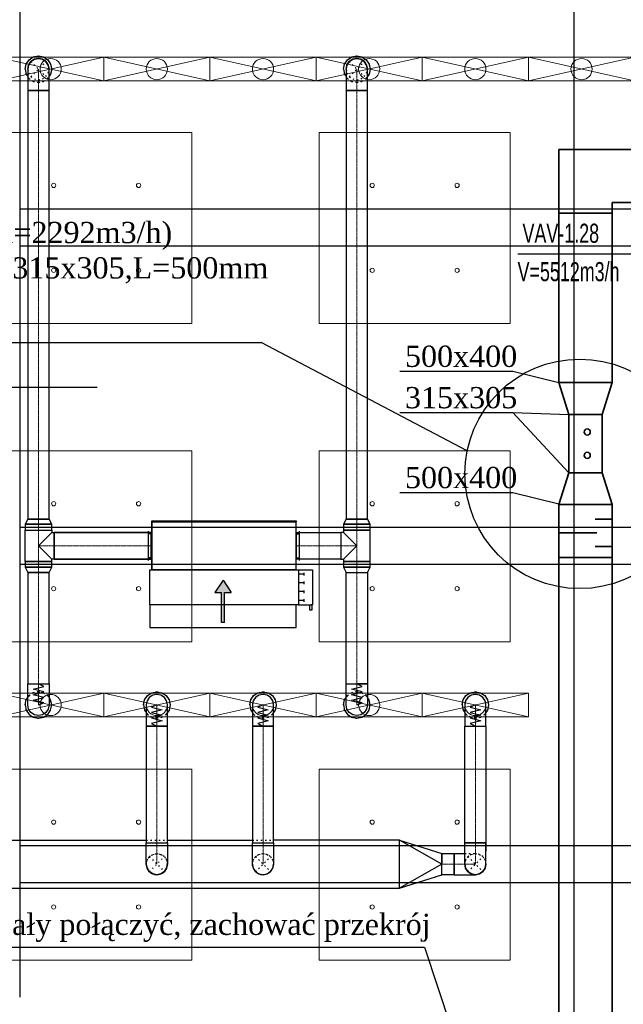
# Model space of a CAD drawing. Header units: centimetres. Extents: x -228435 to 46820, y -89367 to 152985.
# Tile 206 of 256: x -45760 to -40075, y 65183 to 74462. Entities that reach past the tile are written whole.
import ezdxf

# ---------------------------------------------------------------- set-up
doc = ezdxf.new("R2010")
doc.units = ezdxf.units.CM
doc.header["$LTSCALE"] = 50
for name, pattern in [('CADVENT_CENTERLINE', [9.9, 7.4, -1, 0.5, -1]), ('CADVENT_HIDDEN', [0.8, 0.25, -0.55]), ('Kondygnacja  -0_5$0$HIDDEN', [9.525, 6.35, -3.175]), ('Kondygnacja  -0_5$0$HIDDEN2', [4.7625, 3.175, -1.5875]), ('Osie rzutów$0$DASHDOT2', [12.7, 6.35, -3.175, 0, -3.175])]:
    doc.linetypes.add(name, pattern=pattern)
for name, color, linetype in [('01-103-Went PP_poziom-0_5$0$L_Nawiew', 250, 'Continuous'), ('bgde-nawiewDETAILS', 1, 'Continuous'), ('bgde-nawiewEXP', 250, 'Continuous'), ('bgde-nawiewHIDDEN', 250, 'Continuous'), ('bgde-wywiewSOL', 5, 'Continuous'), ('bgde_VAV', 7, 'Continuous'), ('IS_zmiany 2024', 3, 'Continuous'), ('Kondygnacja  -0_5$0$ARCH_KONSTR_POWYŻEJ RZUTU', 8, 'Kondygnacja  -0_5$0$HIDDEN'), ('Kondygnacja  -0_5$0$ARCH_KONSTR_POWYŻEJ RZUTU_IST', 8, 'Kondygnacja  -0_5$0$HIDDEN2'), ('Osie rzutów$0$ARCH_INFO_OSIE_IST', 8, 'Osie rzutów$0$DASHDOT2'), ('Osie rzutów$0$ARCH_INFO_OSIE_OPISY_IST', 8, 'Continuous')]:
    doc.layers.add(name, color=color, linetype=linetype)
for name, color, linetype, lineweight in [('bgde-nawiewCEN', 7, 'Continuous', 13), ('bgde_nawiewnik', 11, 'Continuous', 5), ('SU Lampy kwadratowe  -05$0$ARCH_SUFITY_PODWIESZANE', 8, 'Continuous', 9)]:
    doc.layers.add(name, color=color, linetype=linetype, lineweight=lineweight)

# ---------------------------------------------------------------- blocks, each defined once
blk = doc.blocks.new('Osie rzutów')
at = {"layer": 'Osie rzutów$0$ARCH_INFO_OSIE_IST', "ltscale": 10}
for p, q in [((8060, 12510), (8060, 4623.26)), ((4436.04, 11600), (13655, 11600))]:
    blk.add_line(p, q, dxfattribs=at)
blk = doc.blocks.new('SU Lampy kwadratowe  -05$0$moduł sufitu')
at = {"layer": 'SU Lampy kwadratowe  -05$0$ARCH_SUFITY_PODWIESZANE'}
for points in [[(60, -60), (240, -60), (240, -240), (60, -240)], [(360, -60), (540, -60), (540, -240), (360, -240)], [(60, -360), (240, -360), (240, -540), (60, -540)], [(360, -360), (540, -360), (540, -540), (360, -540)]]:
    blk.add_lwpolyline(points, close=True, dxfattribs=at)
for centre in [(110, -110), (190, -110), (410, -110), (490, -110), (110, -190), (190, -190), (410, -190), (490, -190), (110, -410), (190, -410), (410, -410), (490, -410), (110, -490), (190, -490), (410, -490), (490, -490)]:
    blk.add_circle(centre, 2, dxfattribs=at)
blk = doc.blocks.new('SU Lampy kwadratowe  -05')
at = {"layer": 'SU Lampy kwadratowe  -05$0$ARCH_SUFITY_PODWIESZANE'}
for points in [[(7520, 11840), (7700, 11840), (7700, 11660), (7520, 11660)], [(7820, 11840), (8000, 11840), (8000, 11660), (7820, 11660)]]:
    blk.add_lwpolyline(points, close=True, dxfattribs=at)
for centre in [(7570, 11790), (7650, 11790), (7870, 11790), (7950, 11790), (7570, 11710), (7650, 11710), (7870, 11710), (7950, 11710)]:
    blk.add_circle(centre, 2, dxfattribs=at)
blk.add_blockref('SU Lampy kwadratowe  -05$0$moduł sufitu', (7460, 11600), dxfattribs=at)
blk = doc.blocks.new('Kondygnacja  -0_5$0$konstrukcja istniejąca -0.5')
at = {"layer": 'Kondygnacja  -0_5$0$ARCH_KONSTR_POWYŻEJ RZUTU_IST', "ltscale": 10}
for points in [[(7538, 12175), (7538, 11025)], [(7538, 11767.89), (8582, 11767.89)], [(8582, 11732.89), (7538, 11732.89)], [(7538, 11467.89), (8582, 11467.89)], [(8582, 11432.89), (7538, 11432.89)], [(7538, 11167.89), (8582, 11167.89)], [(8582, 11132.89), (7538, 11132.89)]]:
    blk.add_lwpolyline(points, dxfattribs=at)
blk = doc.blocks.new('A$C066D7839')
at = {"layer": 'bgde_nawiewnik'}
for p, q in [((-50, -11.15), (-50, 11.15)), ((-50, 11.15), (50, 11.15)), ((-50, -11.15), (50, 11.15)), ((50, -11.15), (-50, 11.15)), ((50, 11.15), (50, -11.15)), ((50, -11.15), (-50, -11.15))]:
    blk.add_line(p, q, dxfattribs=at)
blk.add_circle((0, 0), 10, dxfattribs=at)
blk = doc.blocks.new('A$C5B3E7367')
at = {"layer": '01-103-Went PP_poziom-0_5$0$L_Nawiew'}
h = blk.add_hatch(color=256, dxfattribs=at)
h.paths.add_polyline_path([(215, 704), (215, 674), (331.7, 674), (331.7, 612.1), (445.9, 689), (331.7, 765.9), (331.7, 704)])
h.paths.add_polyline_path([(48.3, 704), (48.3, 674), (215, 674), (215, 704)])
for p, q in [((215, 1525), (165, 1525)), ((165, 1525), (165, 1505)), ((165, 1505), (215, 1505)), ((215, 1400), (215, 1530)), ((545, 1530), (215, 1530)), ((215, 1530), (215, 1515)), ((545, 1400), (545, 1530)), ((545, 1400), (215, 1400)), ((215, 1400), (215, 1378)), ((243.8, 1452), (268.8, 1452)), ((256.2, 1452), (256.2, 1400)), ((326.2, 1452), (351.2, 1452)), ((338.8, 1452), (338.8, 1400)), ((408.8, 1452), (433.8, 1452)), ((421.2, 1452), (421.2, 1400)), ((491.2, 1452), (516.2, 1452)), ((503.8, 1452), (503.8, 1400)), ((545, 0), (545, 1400)), ((0, 1378), (215, 1378)), ((0, 0), (0, 1378)), ((215, 1378), (215, 0)), ((445.9, 689), (331.7, 765.9)), ((331.7, 704), (331.7, 765.9)), ((48.3, 704), (331.7, 704)), ((48.3, 704), (48.3, 674)), ((48.3, 674), (331.7, 674)), ((445.9, 689), (331.7, 612.1)), ((331.7, 612.1), (331.7, 674)), ((215, 0), (0, 0)), ((215, 0), (545, 0))]:
    blk.add_line(p, q, dxfattribs=at)
blk = doc.blocks.new('A$C53CA46B8')
at = {"layer": 'bgde-wywiewSOL'}
for p, q in [((200.4, 481.1), (-249.6, 481.1)), ((-249.6, 481.1), (-249.6, -878.9)), ((112.9, 511.1), (-162.1, 511.1)), ((-137.1, 481.1), (-137.1, 511.1)), ((87.9, 481.1), (87.9, 511.1)), ((200.4, 481.1), (200.4, -878.9)), ((200.4, -878.9), (-249.6, -878.9)), ((112.9, -908.9), (-162.1, -908.9)), ((-137.1, -878.9), (-137.1, -908.9)), ((87.9, -878.9), (87.9, -908.9))]:
    blk.add_line(p, q, dxfattribs=at)
at = {"layer": '01-103-Went PP_poziom-0_5$0$L_Nawiew'}
blk.add_blockref('A$C5B3E7367', (-794.6, -893.9), dxfattribs=at)

msp = doc.modelspace()

# ---------------------------------------------------------------- linework, layer by layer
at = {"layer": 'bgde-nawiewCEN', "linetype": 'CADVENT_CENTERLINE', "ltscale": 0.06}
for p, q in [((-45583.864, 73796.017), (-45583.864, 73996.017)), ((-42585.602, 73796.017), (-42585.602, 73996.017)), ((-45583.864, 69755.022), (-45583.864, 73796.017)), ((-42585.602, 69755.022), (-42585.602, 73796.017)), ((-45583.864, 69652.022), (-45583.864, 69755.022)), ((-42585.602, 69652.022), (-42585.602, 69755.022)), ((-45583.864, 69652.022), (-45583.864, 69504.022)), ((-42585.602, 69652.022), (-42585.602, 69504.022)), ((-45583.864, 69504.022), (-45583.864, 69356.022)), ((-45433.864, 69504.022), (-45583.864, 69504.022)), ((-45433.864, 69504.022), (-44521.109, 69504.022)), ((-44517.109, 69504.022), (-44521.109, 69504.022)), ((-43157.109, 69504.022), (-43153.109, 69504.022)), ((-42735.602, 69504.022), (-43153.109, 69504.022)), ((-42735.602, 69504.022), (-42585.602, 69504.022)), ((-42585.602, 69504.022), (-42585.602, 69356.022)), ((-45583.864, 69356.022), (-45583.864, 69253.022)), ((-42585.602, 69356.022), (-42585.602, 69253.022)), ((-45583.864, 69253.022), (-45583.864, 68203.935)), ((-42585.602, 69253.022), (-42585.602, 68203.935)), ((-45583.864, 68203.935), (-45583.864, 68185.239)), ((-42585.602, 68203.935), (-42585.602, 68185.239)), ((-45583.864, 68185.239), (-45583.864, 68134.128)), ((-45583.864, 68134.128), (-45583.864, 68106.335)), ((-45583.864, 68106.335), (-45583.864, 68082.809)), ((-42585.602, 68185.239), (-42585.602, 68134.128)), ((-42585.602, 68134.128), (-42585.602, 68106.335)), ((-42585.602, 68106.335), (-42585.602, 68082.809)), ((-45583.864, 68082.809), (-45583.864, 68063.194)), ((-45583.864, 68063.194), (-45583.864, 68047.135)), ((-45583.864, 68047.135), (-45583.864, 68034.276)), ((-45583.864, 68034.276), (-45583.864, 68024.261)), ((-45583.864, 68024.261), (-45583.864, 68016.735)), ((-45583.864, 68016.735), (-45583.864, 68011.342)), ((-42585.602, 68082.809), (-42585.602, 68063.194)), ((-42585.602, 68063.194), (-42585.602, 68047.135)), ((-42585.602, 68047.135), (-42585.602, 68034.276)), ((-42585.602, 68034.276), (-42585.602, 68024.261)), ((-42585.602, 68024.261), (-42585.602, 68016.735)), ((-42585.602, 68016.735), (-42585.602, 68011.342)), ((-45583.864, 68011.342), (-45583.864, 68007.728)), ((-45583.864, 68007.728), (-45583.864, 68005.535)), ((-45583.864, 68005.535), (-45583.864, 68004.409)), ((-45583.864, 68004.409), (-45583.864, 68003.935)), ((-44468.407, 68003.485), (-44468.407, 68003.959)), ((-44468.407, 68002.359), (-44468.407, 68003.485)), ((-44468.407, 68000.166), (-44468.407, 68002.359)), ((-44468.407, 67996.552), (-44468.407, 68000.166)), ((-44468.407, 67991.159), (-44468.407, 67996.552)), ((-44468.407, 67983.633), (-44468.407, 67991.159)), ((-44468.407, 67973.618), (-44468.407, 67983.633)), ((-44468.407, 67960.759), (-44468.407, 67973.618)), ((-44468.407, 67944.7), (-44468.407, 67960.759)), ((-44468.407, 67925.085), (-44468.407, 67944.7)), ((-44468.407, 67901.559), (-44468.407, 67925.085)), ((-43468.407, 68003.485), (-43468.407, 68003.959)), ((-43468.407, 68002.359), (-43468.407, 68003.485)), ((-43468.407, 68000.166), (-43468.407, 68002.359)), ((-43468.407, 67996.552), (-43468.407, 68000.166)), ((-43468.407, 67991.159), (-43468.407, 67996.552)), ((-43468.407, 67983.633), (-43468.407, 67991.159)), ((-43468.407, 67973.618), (-43468.407, 67983.633)), ((-43468.407, 67960.759), (-43468.407, 67973.618)), ((-43468.407, 67944.7), (-43468.407, 67960.759)), ((-43468.407, 67925.085), (-43468.407, 67944.7)), ((-43468.407, 67901.559), (-43468.407, 67925.085)), ((-42585.602, 68011.342), (-42585.602, 68007.728)), ((-42585.602, 68007.728), (-42585.602, 68005.535)), ((-42585.602, 68005.535), (-42585.602, 68004.409)), ((-42585.602, 68004.409), (-42585.602, 68003.935)), ((-41468.407, 68003.485), (-41468.407, 68003.959)), ((-41468.407, 68002.359), (-41468.407, 68003.485)), ((-41468.407, 68000.166), (-41468.407, 68002.359)), ((-41468.407, 67996.552), (-41468.407, 68000.166)), ((-41468.407, 67991.159), (-41468.407, 67996.552)), ((-41468.407, 67983.633), (-41468.407, 67991.159)), ((-41468.407, 67973.618), (-41468.407, 67983.633)), ((-41468.407, 67960.759), (-41468.407, 67973.618)), ((-41468.407, 67944.7), (-41468.407, 67960.759)), ((-41468.407, 67925.085), (-41468.407, 67944.7)), ((-41468.407, 67901.559), (-41468.407, 67925.085)), ((-44468.407, 67873.766), (-44468.407, 67901.559)), ((-44468.407, 67822.655), (-44468.407, 67873.766)), ((-43468.407, 67873.766), (-43468.407, 67901.559)), ((-43468.407, 67822.655), (-43468.407, 67873.766)), ((-41468.407, 67873.766), (-41468.407, 67901.559)), ((-41468.407, 67822.655), (-41468.407, 67873.766)), ((-44468.407, 67803.959), (-44468.407, 67822.655)), ((-44468.407, 67803.959), (-44468.407, 66703.992)), ((-43468.407, 67803.959), (-43468.407, 67822.655)), ((-43468.407, 67803.959), (-43468.407, 66703.992)), ((-41468.407, 67803.959), (-41468.407, 67822.655)), ((-41468.407, 67803.959), (-41468.407, 66703.992)), ((-44468.407, 66703.992), (-44468.407, 66503.992)), ((-43468.407, 66703.992), (-43468.407, 66503.992)), ((-41468.407, 66703.992), (-41468.407, 66503.992)), ((-41668.407, 66503.992), (-41783.356, 66503.992)), ((-41668.407, 66503.992), (-41468.407, 66503.992))]:
    msp.add_line(p, q, dxfattribs=at)
at = {"layer": 'bgde-nawiewDETAILS', "linetype": 'CADVENT_HIDDEN'}
for p, q in [((-45654.575, 73925.307), (-45513.154, 74066.728)), ((-45654.575, 74066.728), (-45513.154, 73925.307)), ((-42656.312, 73925.307), (-42514.891, 74066.728)), ((-42656.312, 74066.728), (-42514.891, 73925.307)), ((-44539.118, 66433.282), (-44397.697, 66574.703)), ((-44539.118, 66574.703), (-44397.697, 66433.282)), ((-43539.118, 66433.282), (-43397.697, 66574.703)), ((-43539.118, 66574.703), (-43397.697, 66433.282)), ((-41539.118, 66433.282), (-41397.697, 66574.703)), ((-41539.118, 66574.703), (-41397.697, 66433.282))]:
    msp.add_line(p, q, dxfattribs=at)
at = {"layer": 'bgde-nawiewEXP', "linetype": 'Continuous'}
for points in [[(-45708.864, 73996.017), (-45699.349, 74043.853), (-45672.253, 74084.406), (-45631.7, 74111.502), (-45583.864, 74121.017), (-45536.029, 74111.502), (-45495.476, 74084.406), (-45468.38, 74043.853), (-45458.864, 73996.017), (-45468.38, 73948.182), (-45483.864, 73925.007)], [(-45683.864, 73996.017), (-45676.252, 74034.286), (-45654.575, 74066.728), (-45622.133, 74088.405), (-45583.864, 74096.017), (-45545.596, 74088.405), (-45513.154, 74066.728), (-45491.476, 74034.286), (-45483.864, 73996.017)], [(-42710.602, 73996.017), (-42701.087, 74043.853), (-42673.99, 74084.406), (-42633.437, 74111.502), (-42585.602, 74121.017), (-42537.766, 74111.502), (-42497.213, 74084.406), (-42470.117, 74043.853), (-42460.602, 73996.017), (-42470.117, 73948.182), (-42485.602, 73925.007)], [(-42685.602, 73996.017), (-42677.99, 74034.286), (-42656.312, 74066.728), (-42623.87, 74088.405), (-42585.602, 74096.017), (-42547.333, 74088.405), (-42514.891, 74066.728), (-42493.214, 74034.286), (-42485.602, 73996.017)], [(-45708.864, 73996.017), (-45699.349, 73948.182), (-45683.864, 73925.007)], [(-42710.602, 73996.017), (-42701.087, 73948.182), (-42685.602, 73925.007)], [(-45708.864, 69356.022), (-45708.864, 69652.022), (-45458.864, 69652.022), (-45458.864, 69629.022)], [(-45708.864, 69356.022), (-45458.864, 69356.022), (-45458.864, 69379.022), (-45583.864, 69504.022), (-45458.864, 69629.022), (-45433.864, 69629.022), (-45433.864, 69379.022), (-45458.864, 69379.022)], [(-45433.864, 69379.022), (-45433.864, 69629.022), (-44521.109, 69629.022)], [(-44521.109, 69629.022), (-45433.864, 69629.022)], [(-44521.109, 69551.858), (-44521.109, 69629.022)], [(-44521.109, 69379.022), (-44521.109, 69629.022), (-44517.109, 69629.022)], [(-44521.109, 69629.022), (-44521.109, 69619.507)], [(-43157.109, 69379.022), (-43153.109, 69379.022), (-43153.109, 69629.022), (-43157.109, 69629.022)], [(-42710.602, 69379.022), (-42585.602, 69504.022), (-42710.602, 69629.022)], [(-44521.109, 69551.858), (-44521.109, 69504.022)], [(-44521.109, 69504.022), (-44521.109, 69551.858)], [(-44521.109, 69388.537), (-44521.109, 69504.022)], [(-44521.109, 69504.022), (-44521.109, 69456.187)], [(-45433.864, 69379.022), (-44521.109, 69379.022)], [(-44521.109, 69379.022), (-45433.864, 69379.022)], [(-44521.109, 69388.537), (-44521.109, 69379.022)], [(-44521.109, 69379.022), (-44521.109, 69388.537)], [(-44521.109, 69379.022), (-44517.109, 69379.022)], [(-42685.602, 68203.935), (-42685.602, 69253.022), (-42485.602, 69253.022), (-42485.602, 68203.935), (-42585.602, 68203.935)], [(-42685.602, 68203.935), (-42547.333, 68203.935)], [(-44593.407, 68003.959), (-44583.892, 68051.794), (-44556.796, 68092.347), (-44516.243, 68119.444), (-44468.407, 68128.959), (-44420.572, 68119.444), (-44380.019, 68092.347), (-44352.922, 68051.794), (-44343.407, 68003.959), (-44352.922, 67956.123), (-44368.407, 67932.949)], [(-43593.407, 68003.959), (-43583.892, 68051.794), (-43556.796, 68092.347), (-43516.243, 68119.444), (-43468.407, 68128.959), (-43420.572, 68119.444), (-43380.019, 68092.347), (-43352.922, 68051.794), (-43343.407, 68003.959), (-43352.922, 67956.123), (-43368.407, 67932.949)], [(-41593.407, 68003.959), (-41583.892, 68051.794), (-41556.796, 68092.347), (-41516.243, 68119.444), (-41468.407, 68128.959), (-41420.572, 68119.444), (-41380.019, 68092.347), (-41352.922, 68051.794), (-41343.407, 68003.959), (-41352.922, 67956.123), (-41368.407, 67932.949)], [(-45708.864, 68003.935), (-45699.349, 67956.1), (-45672.253, 67915.547), (-45631.7, 67888.45), (-45583.864, 67878.935), (-45536.029, 67888.45), (-45495.476, 67915.547), (-45468.38, 67956.1), (-45458.864, 68003.935), (-45468.38, 68051.77), (-45483.864, 68074.945)], [(-45708.864, 68003.935), (-45699.349, 68051.77), (-45683.864, 68074.945)], [(-42710.602, 68003.935), (-42701.087, 67956.1), (-42673.99, 67915.547), (-42633.437, 67888.45), (-42585.602, 67878.935), (-42537.766, 67888.45), (-42497.213, 67915.547), (-42470.117, 67956.1), (-42460.602, 68003.935), (-42470.117, 68051.77), (-42485.602, 68074.945)], [(-42710.602, 68003.935), (-42701.087, 68051.77), (-42685.602, 68074.945)], [(-41568.407, 66503.992), (-41568.407, 66703.992), (-41430.139, 66703.992), (-41430.139, 66703.992), (-41568.407, 66703.992), (-41568.407, 67803.959), (-41368.407, 67803.959), (-41368.407, 68003.959), (-41376.019, 68042.227), (-41397.697, 68074.67), (-41430.139, 68096.347), (-41468.407, 68103.959), (-41506.676, 68096.347), (-41539.118, 68074.67), (-41560.795, 68042.227), (-41568.407, 68003.959), (-41568.407, 67803.959), (-41368.407, 67803.959), (-41368.407, 66703.992), (-41430.139, 66703.992), (-41430.139, 66703.992), (-41368.407, 66703.992), (-41368.407, 66664.974)], [(-44593.407, 68003.959), (-44583.892, 67956.123), (-44568.407, 67932.949)], [(-43593.407, 68003.959), (-43583.892, 67956.123), (-43568.407, 67932.949)], [(-41593.407, 68003.959), (-41583.892, 67956.123), (-41568.407, 67932.949)], [(-43568.407, 66503.992), (-43568.407, 66703.992), (-43368.407, 66703.992), (-43368.407, 67803.959), (-43568.407, 67803.959), (-43568.407, 66703.992), (-43368.407, 66703.992), (-43368.407, 66503.992), (-43372.167, 66485.091)], [(-52848.662, 66278.992), (-42183.356, 66278.992), (-42183.356, 66728.992), (-41783.356, 66603.992), (-41783.356, 66503.992), (-42183.356, 66728.992), (-43368.407, 66728.992)], [(-46086.383, 66728.992), (-44568.407, 66728.992)], [(-44368.407, 66728.992), (-43568.407, 66728.992)], [(-42183.356, 66278.992), (-42183.356, 66728.992)], [(-41368.407, 66507.835), (-41368.407, 66703.992)], [(-41368.407, 66664.974), (-41368.407, 66627.456)], [(-41668.407, 66403.992), (-41668.407, 66603.992), (-41568.407, 66603.992)], [(-44568.407, 66503.992), (-44560.795, 66465.724), (-44554.046, 66455.623)], [(-44567.065, 66487.663), (-44566.672, 66499.804)], [(-44567.065, 66487.663), (-44553.306, 66451.151), (-44541.147, 66438.179)], [(-44548.996, 66448.065), (-44539.118, 66433.282), (-44506.676, 66411.604), (-44494.761, 66409.234)], [(-44412.48, 66423.404), (-44397.697, 66433.282), (-44376.019, 66465.724), (-44373.649, 66477.638)], [(-44395.962, 66437.47), (-44387.099, 66445.778), (-44371.01, 66481.324), (-44370.436, 66499.095)], [(-44371.876, 66486.554), (-44368.407, 66503.992)], [(-43568.407, 66503.992), (-43560.795, 66465.724), (-43554.748, 66456.674)], [(-43568.407, 66503.992), (-43560.795, 66465.724), (-43539.118, 66433.282), (-43549.825, 66449.306)], [(-43567.308, 66489.207), (-43566.787, 66500.079)], [(-43567.308, 66489.207), (-43554.122, 66452.485), (-43541.164, 66438.22)], [(-43397.697, 66433.282), (-43376.019, 66465.724), (-43368.407, 66503.992)], [(-43397.697, 66433.282), (-43376.019, 66465.724), (-43373.896, 66476.399)], [(-43396.076, 66437.195), (-43388.019, 66444.513), (-43371.377, 66479.804), (-43370.453, 66499.054)], [(-41668.407, 66403.992), (-41468.407, 66403.992), (-41506.676, 66411.604), (-41539.118, 66433.282), (-41560.795, 66465.724), (-41568.407, 66503.992), (-41560.795, 66465.724), (-41539.118, 66433.282), (-41506.676, 66411.604), (-41468.407, 66403.992), (-41430.139, 66411.604), (-41397.697, 66433.282), (-41376.019, 66465.724), (-41368.407, 66503.992), (-41376.019, 66465.724), (-41397.697, 66433.282), (-41430.139, 66411.604), (-41468.407, 66403.992), (-41506.676, 66411.604), (-41539.118, 66433.282)], [(-41568.407, 66503.992), (-41560.795, 66465.724), (-41539.118, 66433.282), (-41506.676, 66411.604)], [(-41468.407, 66403.992), (-41430.139, 66411.604), (-41397.697, 66433.282), (-41376.019, 66465.724), (-41368.407, 66503.992)], [(-41368.407, 66503.992), (-41376.019, 66465.724)], [(-41368.407, 66507.835), (-41368.407, 66503.992)], [(-41368.407, 66503.992), (-41368.407, 66507.835)], [(-44534.93, 66431.547), (-44526.622, 66422.684), (-44491.075, 66406.595), (-44473.305, 66406.021)], [(-44485.845, 66407.461), (-44468.407, 66403.992), (-44430.139, 66411.604), (-44420.038, 66418.353)], [(-44464.219, 66405.727), (-44452.078, 66405.335), (-44415.566, 66419.094), (-44402.594, 66431.253)], [(-43539.118, 66433.282), (-43506.676, 66411.604), (-43496, 66409.481)], [(-43539.118, 66433.282), (-43506.676, 66411.604), (-43468.407, 66403.992), (-43487.309, 66407.752)], [(-43535.205, 66431.661), (-43527.886, 66423.604), (-43492.596, 66406.962), (-43473.346, 66406.038)], [(-43468.407, 66403.992), (-43430.139, 66411.604), (-43397.697, 66433.282), (-43413.721, 66422.575)], [(-43468.407, 66403.992), (-43430.139, 66411.604), (-43421.089, 66417.652)], [(-43464.494, 66405.613), (-43453.622, 66405.091), (-43416.9, 66418.278), (-43402.635, 66431.236)]]:
    msp.add_lwpolyline(points, dxfattribs=at)
for points in [[(-45683.864, 73796.017), (-45483.864, 73796.017), (-45483.864, 73996.017), (-45491.476, 74034.286), (-45513.154, 74066.728), (-45545.596, 74088.405), (-45583.864, 74096.017), (-45622.133, 74088.405), (-45654.575, 74066.728), (-45676.252, 74034.286), (-45683.864, 73996.017), (-45683.864, 73835.035)], [(-42685.602, 73796.017), (-42485.602, 73796.017), (-42485.602, 73996.017), (-42493.214, 74034.286), (-42514.891, 74066.728), (-42547.333, 74088.405), (-42585.602, 74096.017), (-42623.87, 74088.405), (-42656.312, 74066.728), (-42677.99, 74034.286), (-42685.602, 73996.017), (-42685.602, 73835.035)], [(-45683.864, 69755.023), (-45483.864, 69755.023), (-45483.864, 73796.017), (-45683.864, 73796.017)], [(-42685.602, 69755.023), (-42485.602, 69755.023), (-42485.602, 73796.017), (-42685.602, 73796.017)], [(-45708.864, 69706.865), (-45458.864, 69706.865), (-45483.864, 69755.022), (-45683.864, 69755.022)], [(-45708.864, 69652.023), (-45458.864, 69652.023), (-45458.864, 69706.865), (-45708.864, 69706.865)], [(-44517.109, 69279.022), (-43157.109, 69279.022), (-43157.109, 69729.022), (-44517.109, 69729.022), (-44517.109, 69739.022), (-43157.109, 69739.022), (-43157.109, 69729.022), (-44517.109, 69729.022)], [(-42710.602, 69706.865), (-42460.602, 69706.865), (-42485.602, 69755.022), (-42685.602, 69755.022)], [(-42710.602, 69652.023), (-42460.602, 69652.023), (-42460.602, 69706.865), (-42710.602, 69706.865)], [(-43153.109, 69379.022), (-43153.109, 69629.022), (-42735.602, 69629.022), (-42735.602, 69379.022)], [(-42735.602, 69379.022), (-42710.602, 69379.022), (-42710.602, 69356.022), (-42460.602, 69356.022), (-42460.602, 69652.022), (-42710.602, 69652.022), (-42710.602, 69629.022), (-42735.602, 69629.022), (-42735.602, 69388.537)], [(-45708.864, 69301.18), (-45458.864, 69301.18), (-45458.864, 69356.022), (-45708.864, 69356.022)], [(-42710.602, 69301.18), (-42460.602, 69301.18), (-42460.602, 69356.022), (-42710.602, 69356.022)], [(-45708.864, 69301.179), (-45683.864, 69253.022), (-45483.864, 69253.022), (-45458.864, 69301.179), (-45699.349, 69301.179)], [(-45683.864, 68203.935), (-45483.864, 68203.935), (-45483.864, 69253.022), (-45683.864, 69253.022)], [(-42710.602, 69301.179), (-42685.602, 69253.022), (-42485.602, 69253.022), (-42460.602, 69301.179), (-42701.087, 69301.179)], [(-45683.864, 68004.409), (-45683.864, 68203.935), (-45483.864, 68203.935), (-45483.864, 68003.935), (-45491.476, 67965.667), (-45513.154, 67933.224), (-45545.596, 67911.547), (-45583.864, 67903.935), (-45622.133, 67911.547), (-45654.575, 67933.224), (-45676.252, 67965.667), (-45683.864, 68003.935)], [(-42685.602, 68134.128), (-42685.602, 68203.935), (-42485.602, 68203.935), (-42485.602, 68003.935), (-42493.214, 67965.667), (-42514.891, 67933.224), (-42547.333, 67911.547), (-42585.602, 67903.935), (-42623.87, 67911.547), (-42656.312, 67933.224), (-42677.99, 67965.667), (-42685.602, 68003.935), (-42685.602, 68106.335)], [(-44568.407, 67803.959), (-44368.407, 67803.959), (-44368.407, 68003.959), (-44376.019, 68042.227), (-44397.697, 68074.67), (-44430.139, 68096.347), (-44468.407, 68103.959), (-44506.676, 68096.347), (-44539.118, 68074.67), (-44560.795, 68042.227), (-44568.407, 68003.959), (-44568.407, 67822.655)], [(-43568.407, 67803.959), (-43368.407, 67803.959), (-43368.407, 68003.959), (-43376.019, 68042.227), (-43397.697, 68074.67), (-43430.139, 68096.347), (-43468.407, 68103.959), (-43506.676, 68096.347), (-43539.118, 68074.67), (-43560.795, 68042.227), (-43568.407, 68003.959), (-43568.407, 67822.655)], [(-44568.407, 66703.992), (-44368.407, 66703.992), (-44368.407, 67803.959), (-44568.407, 67803.959)], [(-44568.407, 66503.992), (-44568.407, 66703.992), (-44368.407, 66703.992), (-44368.407, 66503.992), (-44376.019, 66465.724), (-44397.697, 66433.282), (-44430.139, 66411.604), (-44468.407, 66403.992), (-44506.676, 66411.604), (-44539.118, 66433.282), (-44560.795, 66465.724)], [(-41783.356, 66403.992), (-41783.356, 66603.992), (-41668.407, 66603.992), (-41668.407, 66403.992)], [(-42183.356, 66278.992), (-41783.356, 66403.992), (-41783.356, 66503.992)]]:
    msp.add_lwpolyline(points, close=True, dxfattribs=at)
at = {"layer": 'bgde-nawiewEXP'}
for points in [[(-45583.864, 68003.935), (-45533.864, 68025.233), (-45633.864, 68050.595), (-45533.864, 68075.815), (-45633.864, 68101.1), (-45533.864, 68126.635), (-45633.864, 68151.994), (-45533.864, 68177.453), (-45583.864, 68203.935)], [(-42585.602, 68003.935), (-42535.602, 68025.233), (-42635.602, 68050.595), (-42535.602, 68075.815), (-42635.602, 68101.1), (-42535.602, 68126.635), (-42635.602, 68151.994), (-42535.602, 68177.453), (-42585.602, 68203.935)], [(-44468.407, 68003.959), (-44518.407, 67982.661), (-44418.407, 67957.299), (-44518.407, 67932.079), (-44418.407, 67906.794), (-44518.407, 67881.259), (-44418.407, 67855.9), (-44518.407, 67830.441), (-44468.407, 67803.959)], [(-43468.407, 68003.959), (-43518.407, 67982.661), (-43418.407, 67957.299), (-43518.407, 67932.079), (-43418.407, 67906.794), (-43518.407, 67881.259), (-43418.407, 67855.9), (-43518.407, 67830.441), (-43468.407, 67803.959)], [(-41468.407, 68003.959), (-41518.407, 67982.661), (-41418.407, 67957.299), (-41518.407, 67932.079), (-41418.407, 67906.794), (-41518.407, 67881.259), (-41418.407, 67855.9), (-41518.407, 67830.441), (-41468.407, 67803.959)]]:
    msp.add_lwpolyline(points, dxfattribs=at)
at = {"layer": 'bgde-nawiewHIDDEN', "linetype": 'CADVENT_HIDDEN'}
for points in [[(-45708.864, 73996.017), (-45699.349, 74043.853), (-45672.253, 74084.406), (-45631.7, 74111.502), (-45583.864, 74121.017), (-45536.029, 74111.502), (-45495.476, 74084.406), (-45468.38, 74043.853), (-45458.864, 73996.017), (-45468.38, 73948.182), (-45495.476, 73907.629), (-45536.029, 73880.532), (-45583.864, 73871.017), (-45631.7, 73880.532), (-45672.253, 73907.629), (-45631.7, 73880.532), (-45583.864, 73871.017), (-45536.029, 73880.532), (-45495.476, 73907.629), (-45483.864, 73925.007)], [(-42710.602, 73996.017), (-42701.087, 74043.853), (-42673.99, 74084.406), (-42633.437, 74111.502), (-42585.602, 74121.017), (-42537.766, 74111.502), (-42497.213, 74084.406), (-42470.117, 74043.853), (-42460.602, 73996.017), (-42470.117, 73948.182), (-42497.213, 73907.629), (-42537.766, 73880.532), (-42585.602, 73871.017), (-42633.437, 73880.532), (-42673.99, 73907.629), (-42633.437, 73880.532), (-42585.602, 73871.017), (-42537.766, 73880.532), (-42497.213, 73907.629), (-42485.602, 73925.007)], [(-45708.864, 73996.017), (-45699.349, 73948.182), (-45672.253, 73907.629), (-45683.864, 73925.007)], [(-45683.864, 73996.017), (-45676.252, 73957.749), (-45654.575, 73925.307), (-45622.133, 73903.629), (-45583.864, 73896.017), (-45545.596, 73903.629), (-45513.154, 73925.307), (-45491.476, 73957.749), (-45483.864, 73996.017)], [(-42710.602, 73996.017), (-42701.087, 73948.182), (-42673.99, 73907.629), (-42685.602, 73925.007)], [(-42685.602, 73996.017), (-42677.99, 73957.749), (-42656.312, 73925.307), (-42623.87, 73903.629), (-42585.602, 73896.017), (-42547.333, 73903.629), (-42514.891, 73925.307), (-42493.214, 73957.749), (-42485.602, 73996.017)], [(-44517.109, 69379.022), (-44517.109, 69629.022)], [(-43157.109, 69379.022), (-43157.109, 69629.022)], [(-45708.864, 68003.935), (-45699.349, 67956.1), (-45672.253, 67915.547), (-45631.7, 67888.45), (-45583.864, 67878.935), (-45536.029, 67888.45), (-45495.476, 67915.547), (-45468.38, 67956.1), (-45458.864, 68003.935), (-45468.38, 68051.77), (-45495.476, 68092.323), (-45536.029, 68119.42), (-45583.864, 68128.935), (-45631.7, 68119.42), (-45672.253, 68092.323), (-45683.864, 68074.945)], [(-45708.864, 68003.935), (-45699.349, 68051.77), (-45672.253, 68092.323), (-45631.7, 68119.42), (-45583.864, 68128.935), (-45536.029, 68119.42), (-45495.476, 68092.323), (-45483.864, 68074.945)], [(-44593.407, 68003.959), (-44583.892, 68051.794), (-44556.796, 68092.347), (-44516.243, 68119.444), (-44468.407, 68128.959), (-44420.572, 68119.444), (-44380.019, 68092.347), (-44352.922, 68051.794), (-44343.407, 68003.959), (-44352.922, 67956.123), (-44380.019, 67915.571), (-44420.572, 67888.474), (-44468.407, 67878.959), (-44516.243, 67888.474), (-44556.796, 67915.571), (-44568.407, 67932.949)], [(-43593.407, 68003.959), (-43583.892, 68051.794), (-43556.796, 68092.347), (-43516.243, 68119.444), (-43468.407, 68128.959), (-43420.572, 68119.444), (-43380.019, 68092.347), (-43352.922, 68051.794), (-43343.407, 68003.959), (-43352.922, 67956.123), (-43380.019, 67915.571), (-43420.572, 67888.474), (-43468.407, 67878.959), (-43516.243, 67888.474), (-43556.796, 67915.571), (-43568.407, 67932.949)], [(-42710.602, 68003.935), (-42701.087, 67956.1), (-42673.99, 67915.547), (-42633.437, 67888.45), (-42585.602, 67878.935), (-42537.766, 67888.45), (-42497.213, 67915.547), (-42470.117, 67956.1), (-42460.602, 68003.935), (-42470.117, 68051.77), (-42497.213, 68092.323), (-42537.766, 68119.42), (-42585.602, 68128.935), (-42633.437, 68119.42), (-42673.99, 68092.323), (-42685.602, 68074.945)], [(-42710.602, 68003.935), (-42701.087, 68051.77), (-42673.99, 68092.323), (-42633.437, 68119.42), (-42585.602, 68128.935), (-42537.766, 68119.42), (-42497.213, 68092.323), (-42485.602, 68074.945)], [(-41593.407, 68003.959), (-41583.892, 68051.794), (-41556.796, 68092.347), (-41516.243, 68119.444), (-41468.407, 68128.959), (-41420.572, 68119.444), (-41380.019, 68092.347), (-41352.922, 68051.794), (-41343.407, 68003.959), (-41352.922, 67956.123), (-41380.019, 67915.571), (-41420.572, 67888.474), (-41468.407, 67878.959), (-41516.243, 67888.474), (-41556.796, 67915.571), (-41568.407, 67932.949)], [(-44593.407, 68003.959), (-44583.892, 67956.123), (-44556.796, 67915.571), (-44516.243, 67888.474), (-44468.407, 67878.959), (-44420.572, 67888.474), (-44380.019, 67915.571), (-44368.407, 67932.949)], [(-43593.407, 68003.959), (-43583.892, 67956.123), (-43556.796, 67915.571), (-43516.243, 67888.474), (-43468.407, 67878.959), (-43420.572, 67888.474), (-43380.019, 67915.571), (-43368.407, 67932.949)], [(-41593.407, 68003.959), (-41583.892, 67956.123), (-41556.796, 67915.571), (-41516.243, 67888.474), (-41468.407, 67878.959), (-41420.572, 67888.474), (-41380.019, 67915.571), (-41368.407, 67932.949)], [(-44568.407, 66728.992), (-44368.407, 66728.992)], [(-43568.407, 66728.992), (-43368.407, 66728.992)], [(-44568.407, 66503.992), (-44560.795, 66542.261), (-44539.118, 66574.703), (-44506.676, 66596.38), (-44468.407, 66603.992), (-44430.139, 66596.38), (-44397.697, 66574.703), (-44376.019, 66542.261), (-44368.407, 66503.992)], [(-44566.672, 66499.804), (-44565.804, 66526.66), (-44549.716, 66562.207), (-44521.249, 66588.891), (-44484.737, 66602.65), (-44445.739, 66601.389), (-44410.193, 66585.301), (-44383.509, 66556.834), (-44369.75, 66520.322), (-44370.436, 66499.095)], [(-43568.407, 66503.992), (-43560.795, 66542.261), (-43539.118, 66574.703), (-43506.676, 66596.38), (-43468.407, 66603.992), (-43430.139, 66596.38), (-43397.697, 66574.703), (-43376.019, 66542.261), (-43368.407, 66503.992)], [(-43566.787, 66500.079), (-43565.438, 66528.181), (-43548.795, 66563.471), (-43519.915, 66589.707), (-43483.192, 66602.893), (-43444.219, 66601.023), (-43408.928, 66584.38), (-43382.693, 66555.5), (-43369.506, 66518.777), (-43370.453, 66499.054)], [(-41568.407, 66603.992), (-41468.407, 66603.992)], [(-44554.046, 66455.623), (-44548.996, 66448.065)], [(-44541.147, 66438.179), (-44534.93, 66431.547)], [(-44402.594, 66431.253), (-44395.962, 66437.47)], [(-44373.649, 66477.638), (-44371.876, 66486.554)], [(-43554.748, 66456.674), (-43549.825, 66449.306)], [(-43541.164, 66438.22), (-43535.205, 66431.661)], [(-43402.635, 66431.236), (-43396.076, 66437.195)], [(-43373.896, 66476.399), (-43372.167, 66485.091)], [(-44494.761, 66409.234), (-44485.845, 66407.461)], [(-44473.305, 66406.021), (-44464.219, 66405.727)], [(-44420.038, 66418.353), (-44412.48, 66423.404)], [(-43496, 66409.481), (-43487.309, 66407.752)], [(-43473.346, 66406.038), (-43464.494, 66405.613)], [(-43421.089, 66417.652), (-43413.721, 66422.575)]]:
    msp.add_lwpolyline(points, dxfattribs=at)
msp.add_lwpolyline([(-41568.407, 66503.992), (-41560.795, 66542.261), (-41539.118, 66574.703), (-41506.676, 66596.38), (-41468.407, 66603.992), (-41430.139, 66596.38), (-41397.697, 66574.703), (-41376.019, 66542.261), (-41368.407, 66503.992), (-41376.019, 66542.261), (-41397.697, 66574.703), (-41430.139, 66596.38), (-41468.407, 66603.992), (-41506.676, 66596.38), (-41539.118, 66574.703), (-41560.795, 66542.261)], close=True, dxfattribs=at)
at = {"layer": 'bgde_VAV'}
msp.add_line((-39994.086, 72251.073, 21.417), (-41067.266, 72251.073, 21.417), dxfattribs=at)
at = {"layer": 'IS_zmiany 2024', "color": 1, "lineweight": 35}
for p, q in [((-39283.507, 73239.707), (-40681.23, 73239.707)), ((-40681.23, 71042.248), (-40681.23, 73239.707)), ((-40181.23, 71042.248), (-40181.23, 72739.707)), ((-40181.23, 72739.707), (-39283.507, 72739.707)), ((-40181.23, 72640), (-40681.23, 72640)), ((-40681.23, 71042.248), (-40588.73, 70742.248)), ((-40181.23, 71042.248), (-40681.23, 71042.248)), ((-40273.73, 70742.248), (-40181.23, 71042.248)), ((-40681.23, 69892.248), (-40588.73, 70192.248)), ((-40273.73, 70192.248), (-40181.23, 69892.248)), ((-40181.23, 69892.248), (-40681.23, 69892.248)), ((-40681.23, 69892.248), (-40681.23, 69392.248)), ((-40181.23, 69892.248), (-40181.23, 69392.248)), ((-40181.23, 69756.177), (-40341.087, 69756.177)), ((-40325.171, 69626.177), (-40681.23, 69626.177)), ((-40181.23, 69497.001), (-40341.087, 69497.001)), ((-40181.23, 69392.248), (-40681.23, 69392.248)), ((-40681.23, 69392.248), (-40681.23, 63721.017)), ((-40181.23, 69392.248), (-40181.23, 63721.017))]:
    msp.add_line(p, q, dxfattribs=at)
at = {"layer": 'IS_zmiany 2024', "color": 2}
for p, q in [((-50030, 71418.463), (-43485.928, 71418.463)), ((-41545.279, 70400), (-43485.928, 71418.463)), ((-42178.881, 71149.553, -245), (-41114.287, 71149.553, -245)), ((-41114.287, 71149.553, -245), (-40681.23, 71042.248)), ((-42178.881, 70759.93, -245), (-41114.287, 70759.93, -245)), ((-41114.287, 70759.93, -245), (-40588.73, 70742.248)), ((-41114.287, 70759.93, -245), (-40588.73, 70192.248)), ((-42178.881, 70006.76, -245), (-41114.287, 70006.76, -245)), ((-41114.287, 70006.76, -245), (-40681.23, 69899.455)), ((-46337.699, 65722.228), (-41947.966, 65722.228)), ((-41947.966, 65722.228), (-41281.229, 63721.017))]:
    msp.add_line(p, q, dxfattribs=at)
at = {"layer": 'IS_zmiany 2024', "lineweight": 35}
for p, q in [((-40588.73, 70742.248), (-40431.23, 70742.248)), ((-40588.73, 70742.248), (-40588.73, 70192.248)), ((-40431.23, 70742.248), (-40273.73, 70742.248)), ((-40273.73, 70742.248), (-40273.73, 70192.248)), ((-40588.73, 70192.248), (-40273.73, 70192.248))]:
    msp.add_line(p, q, dxfattribs=at)
at = {"layer": 'IS_zmiany 2024', "color": 1}
msp.add_circle((-40486.068, 70181.929), 1081.427, dxfattribs=at)
at = {"layer": 'IS_zmiany 2024', "lineweight": 35}
for centre in [(-40415.171, 70576.177), (-40415.171, 70356.177)]:
    msp.add_circle(centre, 29.219, dxfattribs=at)

# ---------------------------------------------------------------- block references
at = {"layer": '01-103-Went PP_poziom-0_5$0$L_Nawiew', "xscale": 10, "yscale": 10, "zscale": 10}
for p in [(-45468.405, 73996.017, 1117.041), (-44468.405, 73996.017, 1117.041), (-43468.405, 73996.017, 1117.041), (-42468.405, 73996.017, 1117.041), (-41468.405, 73996.017, 1117.041), (-40468.405, 73996.017, 1117.041), (-45468.405, 68003.959, 1117.041), (-44468.405, 68003.959, 1117.041), (-43468.405, 68003.959, 1117.041), (-42468.405, 68003.959, 1117.041), (-41468.405, 68003.959, 1117.041)]:
    msp.add_blockref('A$C066D7839', p, dxfattribs=at)
at = {"layer": '01-103-Went PP_poziom-0_5$0$L_Nawiew', "xscale": -1, "rotation": 270}
msp.add_blockref('A$C53CA46B8', (-43639.722, 69527.592, 2865), dxfattribs=at)
at = {"layer": 'Kondygnacja  -0_5$0$ARCH_KONSTR_POWYŻEJ RZUTU', "xscale": 10, "yscale": 10, "zscale": 10}
msp.add_blockref('Kondygnacja  -0_5$0$konstrukcja istniejąca -0.5', (-121140, -45000), dxfattribs=at)
at = {"layer": 'Osie rzutów$0$ARCH_INFO_OSIE_OPISY_IST', "xscale": 10, "yscale": 10, "zscale": 10}
msp.add_blockref('Osie rzutów', (-121140, -45000), dxfattribs=at)
at = {"layer": 'SU Lampy kwadratowe  -05$0$ARCH_SUFITY_PODWIESZANE', "xscale": 10, "yscale": 10, "zscale": 10}
msp.add_blockref('SU Lampy kwadratowe  -05', (-121140, -45000), dxfattribs=at)

# ---------------------------------------------------------------- texts
at = {"layer": 'bgde_VAV', "width": 0.7}
for s, p in [('VAV-1.28', (-41024.323, 72359.375, 1941.417)), ('V=5512m3/h', (-41070.732, 71997.567, 1941.417))]:
    msp.add_text(s, height=180, dxfattribs=at).set_placement(p)
at = {"layer": 'IS_zmiany 2024', "color": 2, "char_height": 200, "attachment_point": 1}
for s, insert, width in [('\\fTimes New Roman|b0|i0|c238|p18;\\A1;Nowy VAV(-1.N1)\\Pdemontaż odcinka kanału.\\Pmontaż VAV(RVP-P 315x305 Vn=2292m3/h)\\Pwraz z redukcjami(2szt):500x400/315x305,L=500mm\\Pi tłumikiem 500x400 L=500mm', (-49973.209, 73223.282, 7680), 7218.04854), ('\\fTimes New Roman|b0|i0|c238|p18;\\A1;500x400', (-42131.316, 71389.979, 7435), 6261.14258), ('\\fTimes New Roman|b0|i0|c238|p18;\\A1;315x305', (-42131.316, 71000.357, 7435), 6261.14258), ('\\fTimes New Roman|b0|i0|c238|p18;\\A1;500x400', (-42131.316, 70247.186, 7435), 6261.14258), ('\\fTimes New Roman|b0|i0|c238|p18;\\A1;Kanały połączyć, zachować przekrój', (-46334.271, 66036.876, 7680), 6261.14258)]:
    msp.add_mtext(s, dxfattribs=dict(at, insert=insert, width=width))

doc.saveas('drawing.dxf')
